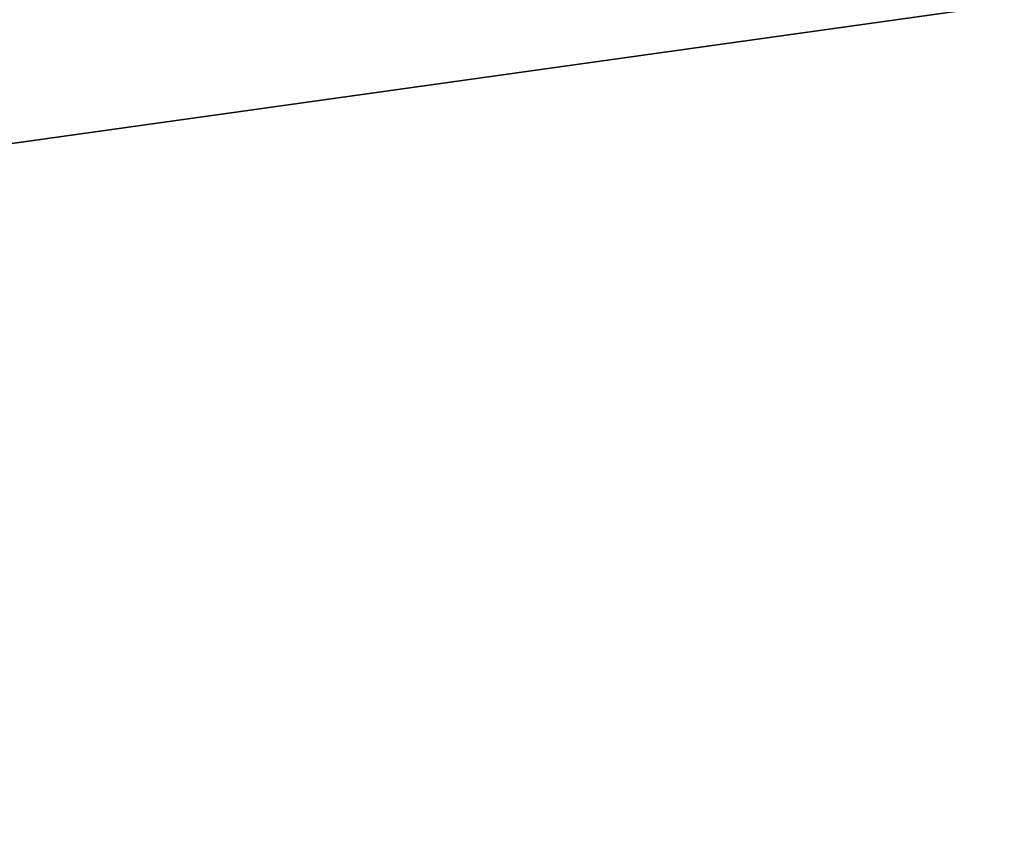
# Model space of a CAD drawing. Extents: x -252 to 252, y -10 to 987.
# Tile 179 of 256: x -3.428 to -3.036, y 100.091 to 100.421. Entities that reach past the tile are written whole.
import ezdxf

# ---------------------------------------------------------------- set-up
doc = ezdxf.new("R2010")
doc.units = 0
doc.header["$LTSCALE"] = 65.185185
for name, color, linetype in [('2647', 7, 'CONTINUOUS'), ('2648', 7, 'CONTINUOUS'), ('2668', 7, 'CONTINUOUS'), ('3532', 7, 'CONTINUOUS'), ('3914', 7, 'CONTINUOUS')]:
    doc.layers.add(name, color=color, linetype=linetype)

msp = doc.modelspace()

# ---------------------------------------------------------------- linework, layer by layer
at = {"layer": '2647', "color": 7, "linetype": 'CONTINUOUS'}
msp.add_3dface([(-5.29562, 99.6828, -68.5), (-6.5304, 100.57089, -68.5), (-2.65824, 100.95353, -68.5), (-5.29562, 99.6828, -68.5)], dxfattribs=at)
at = {"layer": '2648', "color": 7, "linetype": 'CONTINUOUS'}
for points in [[(-5.71762, 100.05181, -15.5), (3.40675, 101.32929, -15.5), (-3.09266, 101.4486, -15.5), (-5.71762, 100.05181, -15.5)], [(5.99033, 99.85104, -15.5), (3.40675, 101.32929, -15.5), (-5.71762, 100.05181, -15.5), (5.99033, 99.85104, -15.5)]]:
    msp.add_3dface(points, dxfattribs=at)
at = {"layer": '2668', "color": 7, "linetype": 'CONTINUOUS'}
msp.add_3dface([(-5.71762, 100.05181, -15.5), (-3.09266, 101.4486, -15.5), (-3.63374, 101.77646, -15.63397), (-5.71762, 100.05181, -15.5)], dxfattribs=at)
at = {"layer": '3532', "color": 7, "linetype": 'CONTINUOUS'}
msp.add_3dface([(-5.29562, 99.6828, -68.5), (-2.65824, 100.95353, -68.5), (-2.25299, 98.50879, -68.4), (-5.29562, 99.6828, -68.5)], dxfattribs=at)
at = {"layer": '3914', "color": 7, "linetype": 'CONTINUOUS'}
for points in [[(90.2, 103.5, 11), (-9.9, 103.5, 11), (-9.9, 97.03436, 8.89919), (90.2, 103.5, 11)], [(-9.9, 103.5, -11), (90.2, 103.5, -11), (90.2, 97.03436, -8.89919), (-9.9, 103.5, -11)], [(90.2, 97.03436, 8.89919), (90.2, 103.5, 11), (-9.9, 97.03436, 8.89919), (90.2, 97.03436, 8.89919)], [(-9.9, 103.5, -11), (90.2, 97.03436, -8.89919), (-9.9, 97.03436, -8.89919), (-9.9, 103.5, -11)]]:
    msp.add_3dface(points, dxfattribs=at)

doc.saveas('drawing.dxf')
